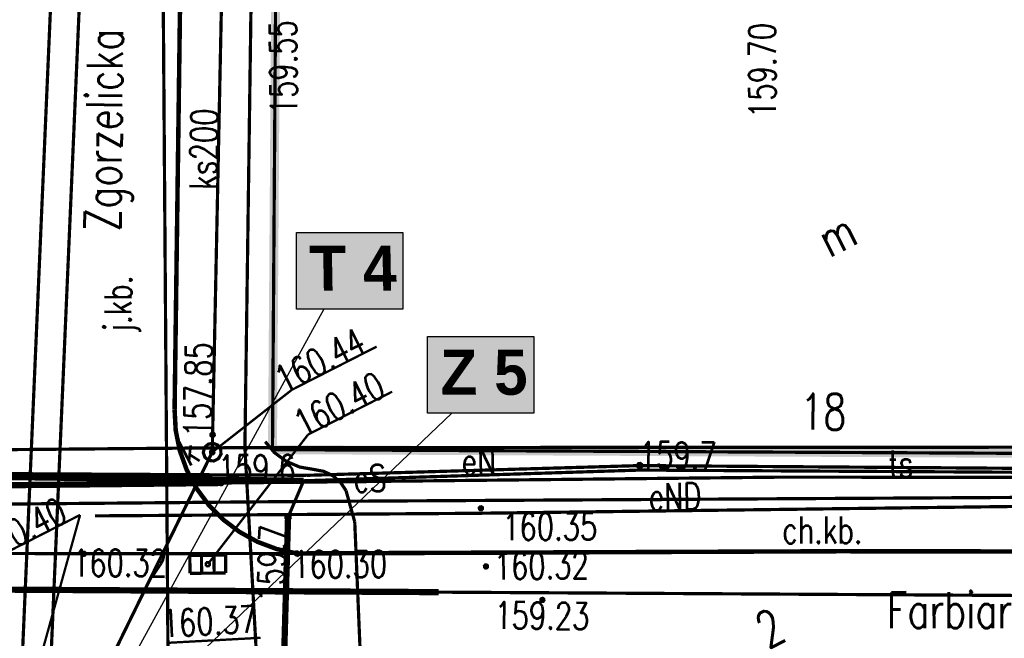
# Model space of a CAD drawing. Extents: x 0 to 7432618, y -40 to 5712028.
# Tile 137 of 165: x 7431554 to 7431582, y 5711662 to 5711679. Entities that reach past the tile are written whole.
import ezdxf
from ezdxf.enums import TextEntityAlignment as Align

# ---------------------------------------------------------------- set-up
doc = ezdxf.new("R2010")
doc.units = 0
doc.header["$MEASUREMENT"] = 0
doc.linetypes.add('0', pattern=[1.5, 1, -0.5])
doc.linetypes.add('2218', pattern=[1, 0.5, -0.5])
for name, color, linetype in [('Dzialki', 7, 'Continuous'), ('EADTD_T_0', 7, 'Continuous'), ('EGBB_E_T_0', 7, 'Continuous'), ('EGBB_L_0', 7, 'Continuous'), ('Numery_dzialek', 7, 'Continuous'), ('OTK_E_T_0', 7, 'Continuous'), ('OTK_E_T_1', 7, 'Continuous'), ('OTK_L_0', 7, 'Continuous'), ('OTK_L_1', 7, 'Continuous'), ('OTK_L_2', 7, 'Continuous'), ('OTR_T_0', 7, 'Continuous'), ('rysunek', 7, 'Continuous'), ('SUCP_L_0', 7, 'Continuous'), ('SUEP_E_T_0', 7, 'Continuous'), ('SUEP_L_0', 7, 'Continuous'), ('SUER_T_0', 7, 'Continuous'), ('SUGP_L_0', 7, 'Continuous'), ('SUK_E_T_4', 7, 'Continuous'), ('SUK_T_1', 7, 'Continuous'), ('SUK_T_3', 7, 'Continuous'), ('SUKP_E_T_0', 7, 'Continuous'), ('SUKP_L_0', 7, 'Continuous'), ('SUKR_T_0', 7, 'Continuous'), ('SUL_L_1', 7, 'Continuous'), ('SUTP_E_T_0', 7, 'Continuous'), ('SUTP_L_0', 7, 'Continuous'), ('SUTR_T_0', 7, 'Continuous'), ('Uzytki', 7, 'Continuous')]:
    doc.layers.add(name, color=color, linetype=linetype)
doc.layers.add('woda przyłącze', color=140, linetype='Continuous', lineweight=50)
doc.layers.add('woda sieć', color=150, linetype='Continuous', lineweight=70)
doc.styles.add('25', font='GOTHIC.TTF', dxfattribs={"oblique": 8, "height": 0.35})
doc.styles.add('STYL_ARIAL', font='simplex', dxfattribs={"width": 0.75, "oblique": 0.1})

msp = doc.modelspace()

# ---------------------------------------------------------------- hatches: boundary and pattern name
at = {"layer": 'woda sieć', "linetype": 'ByBlock'}
for points in [[(7431564.71779635, 5711673.0427003), (7431561.752552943, 5711673.0427003), (7431561.752552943, 5711670.903573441), (7431564.71779635, 5711670.903573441)], [(7431568.372169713, 5711670.140147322), (7431565.406926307, 5711670.140147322), (7431565.406926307, 5711668.001020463), (7431568.372169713, 5711668.001020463)]]:
    msp.add_hatch(color=256, dxfattribs=at).paths.add_polyline_path(points)

# ---------------------------------------------------------------- linework, layer by layer
at = {"layer": 'Dzialki', "color": 18, "true_color": 0x000000, "const_width": 0.09}
for points in [[(7431560.311485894, 5711667.03784219), (7431560.735552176, 5711697.724286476)], [(7431560.311485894, 5711667.03784219), (7431551.707412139, 5711666.963580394)], [(7431599.469548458, 5711667.057469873), (7431560.311485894, 5711667.03784219)], [(7431560.979459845, 5711655.043826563), (7431560.311485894, 5711667.03784219)]]:
    msp.add_lwpolyline(points, dxfattribs=at)
at = {"layer": 'EGBB_L_0', "color": 18, "true_color": 0x000000, "const_width": 0.25}
for points in [[(7431561.167156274, 5711679.280812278), (7431561.0811464, 5711666.981073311)], [(7431561.0811464, 5711666.981073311), (7431592.428431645, 5711666.825484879)]]:
    msp.add_lwpolyline(points, dxfattribs=at)
at = {"layer": 'OTK_L_0', "color": 18, "linetype": '0', "true_color": 0x000000, "const_width": 0.09}
for points in [[(7431558.349104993, 5711668.091816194), (7431558.503628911, 5711679.537470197)], [(7431561.760564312, 5711664.083731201), (7431561.199124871, 5711664.206302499), (7431560.661186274, 5711664.408524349), (7431560.158140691, 5711664.686100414), (7431559.700228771, 5711665.033249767), (7431559.297119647, 5711665.442890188), (7431558.957243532, 5711665.906185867), (7431558.687648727, 5711666.41370911), (7431558.494052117, 5711666.954680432), (7431558.380428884, 5711667.517994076), (7431558.349104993, 5711668.091816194)], [(7431576.903187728, 5711664.145018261), (7431561.760564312, 5711664.083731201)], [(7431595.387215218, 5711664.124337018), (7431576.903187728, 5711664.145018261)], [(7431550.66476783, 5711664.09788801), (7431555.816995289, 5711664.074389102)], [(7431555.816995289, 5711664.074389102), (7431561.760564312, 5711664.083731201)]]:
    msp.add_lwpolyline(points, dxfattribs=at)
at = {"layer": 'OTK_L_1', "color": 18, "true_color": 0x000000, "const_width": 0.125}
for points in [[(7431558.503628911, 5711679.537470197), (7431558.349104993, 5711668.091816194)], [(7431561.760564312, 5711664.083731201), (7431561.199124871, 5711664.206302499), (7431560.661186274, 5711664.408524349), (7431560.158140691, 5711664.686100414), (7431559.700228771, 5711665.033249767), (7431559.297119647, 5711665.442890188), (7431558.957243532, 5711665.906185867), (7431558.687648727, 5711666.41370911), (7431558.494052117, 5711666.954680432), (7431558.380428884, 5711667.517994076), (7431558.349104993, 5711668.091816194)], [(7431576.903187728, 5711664.145018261), (7431561.760564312, 5711664.083731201)], [(7431595.387215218, 5711664.124337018), (7431576.903187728, 5711664.145018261)]]:
    msp.add_lwpolyline(points, dxfattribs=at)
at = {"layer": 'OTK_L_2', "color": 18, "linetype": '0', "true_color": 0x000000, "const_width": 0.09}
for points in [[(7431558.503628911, 5711679.537470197), (7431558.349104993, 5711668.091816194)], [(7431561.0811464, 5711666.981073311), (7431561.167156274, 5711679.280812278)], [(7431561.760564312, 5711664.083731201), (7431561.199124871, 5711664.206302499), (7431560.661186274, 5711664.408524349), (7431560.158140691, 5711664.686100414), (7431559.700228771, 5711665.033249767), (7431559.297119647, 5711665.442890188), (7431558.957243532, 5711665.906185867), (7431558.687648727, 5711666.41370911), (7431558.494052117, 5711666.954680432), (7431558.380428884, 5711667.517994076), (7431558.349104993, 5711668.091816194)], [(7431592.428431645, 5711666.825484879), (7431561.0811464, 5711666.981073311)], [(7431562.333354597, 5711664.086022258), (7431576.903187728, 5711664.145018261)], [(7431576.903187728, 5711664.145018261), (7431595.387215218, 5711664.124337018)], [(7431561.760564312, 5711664.083731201), (7431562.333354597, 5711664.086022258)]]:
    msp.add_lwpolyline(points, dxfattribs=at)
at = {"layer": 'OTR_T_0', "color": 18, "true_color": 0x000000, "const_width": 0.09}
for points in [[(7431566.93867171, 5711665.364093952), (7431566.941347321, 5711665.32976727), (7431566.919005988, 5711665.303569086), (7431566.884679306, 5711665.300893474), (7431566.858481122, 5711665.323234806), (7431566.855805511, 5711665.35756149), (7431566.878146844, 5711665.383759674), (7431566.912473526, 5711665.386435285), (7431566.93867171, 5711665.364093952)], [(7431555.796565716, 5711664.114484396), (7431555.830892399, 5711664.117160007), (7431555.857090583, 5711664.094818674), (7431555.859766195, 5711664.060491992), (7431555.837424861, 5711664.034293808), (7431555.803098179, 5711664.031618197), (7431555.776899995, 5711664.053959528), (7431555.774224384, 5711664.088286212), (7431555.796565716, 5711664.114484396)], [(7431561.74013474, 5711664.123826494), (7431561.774461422, 5711664.126502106), (7431561.800659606, 5711664.104160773), (7431561.803335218, 5711664.069834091), (7431561.780993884, 5711664.043635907), (7431561.746667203, 5711664.040960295), (7431561.720469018, 5711664.063301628), (7431561.717793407, 5711664.09762831), (7431561.74013474, 5711664.123826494)], [(7431567.080683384, 5711663.741739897), (7431567.083358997, 5711663.707413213), (7431567.061017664, 5711663.681215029), (7431567.026690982, 5711663.678539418), (7431567.000492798, 5711663.700880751), (7431566.997817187, 5711663.735207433), (7431567.020158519, 5711663.761405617), (7431567.054485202, 5711663.764081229), (7431567.080683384, 5711663.741739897)], [(7431568.593264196, 5711662.826479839), (7431568.627590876, 5711662.829155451), (7431568.65378906, 5711662.806814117), (7431568.656464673, 5711662.772487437), (7431568.63412334, 5711662.746289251), (7431568.599796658, 5711662.74361364), (7431568.573598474, 5711662.765954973), (7431568.570922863, 5711662.800281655), (7431568.593264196, 5711662.826479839)]]:
    msp.add_lwpolyline(points, dxfattribs=at)
at = {"layer": 'rysunek', "linetype": 'ByBlock', "transparency": 33554676}
for points in [[(7431561.752552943, 5711673.0427003), (7431564.71779635, 5711673.0427003), (7431564.71779635, 5711670.903573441), (7431561.752552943, 5711670.903573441)], [(7431561.752552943, 5711673.0427003), (7431564.71779635, 5711673.0427003), (7431564.71779635, 5711670.903573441), (7431561.752552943, 5711670.903573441)], [(7431565.406926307, 5711670.140147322), (7431568.372169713, 5711670.140147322), (7431568.372169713, 5711668.001020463), (7431565.406926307, 5711668.001020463)], [(7431565.406926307, 5711670.140147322), (7431568.372169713, 5711670.140147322), (7431568.372169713, 5711668.001020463), (7431565.406926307, 5711668.001020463)]]:
    msp.add_lwpolyline(points, close=True, dxfattribs=at)
at = {"layer": 'rysunek', "linetype": 'ByBlock'}
for points in [[(7431562.518288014, 5711670.903573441), (7431555.854062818, 5711658.746794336)], [(7431556.38, 5711658.74), (7431566.083983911, 5711668.001020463)]]:
    msp.add_lwpolyline(points, dxfattribs=at)
at = {"layer": 'SUCP_L_0', "color": 6, "true_color": 0xed00ed, "const_width": 0.09}
msp.add_lwpolyline([(7431557.991788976, 5711685.115015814), (7431558.188949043, 5711657.965392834)], dxfattribs=at)
at = {"layer": 'SUEP_L_0', "color": 1, "true_color": 0xff0000, "const_width": 0.09}
for points in [[(7431562.239201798, 5711666.426359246), (7431561.839930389, 5711666.495421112), (7431561.467079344, 5711666.65426301), (7431561.1407481, 5711666.8944955), (7431560.878208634, 5711667.203145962)], [(7431561.950897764, 5711666.111112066), (7431571.349325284, 5711666.410545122)], [(7431571.330486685, 5711666.535625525), (7431562.030239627, 5711666.263771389)], [(7431562.239201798, 5711666.426359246), (7431562.514188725, 5711666.375003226), (7431562.766094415, 5711666.253525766), (7431562.977457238, 5711666.070425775), (7431563.133646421, 5711665.838338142)], [(7431586.380488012, 5711666.42626339), (7431571.330486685, 5711666.535625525)], [(7431571.349325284, 5711666.410545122), (7431586.376796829, 5711666.323373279)], [(7431561.950897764, 5711666.111112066), (7431550.089301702, 5711666.262567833)], [(7431562.030239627, 5711666.263771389), (7431550.222952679, 5711666.330666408)], [(7431561.515875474, 5711665.092605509), (7431561.950897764, 5711666.111112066)], [(7431563.133646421, 5711665.838338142), (7431563.377316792, 5711664.963624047)], [(7431566.73416457, 5711665.203776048), (7431588.64615062, 5711665.481926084)], [(7431556.130967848, 5711665.1322271), (7431566.73416457, 5711665.203776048)], [(7431561.24489154, 5711657.78286764), (7431561.515875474, 5711665.092605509)], [(7431563.377316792, 5711664.963624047), (7431563.524846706, 5711661.436127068)]]:
    msp.add_lwpolyline(points, dxfattribs=at)
at = {"layer": 'SUER_T_0', "color": 1, "true_color": 0xff0000, "const_width": 0.09}
for points in [[(7431571.302112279, 5711666.591313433), (7431571.349802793, 5711666.595074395), (7431571.386174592, 5711666.56399993), (7431571.389935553, 5711666.516309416), (7431571.358861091, 5711666.479937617), (7431571.311170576, 5711666.476176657), (7431571.274798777, 5711666.507251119), (7431571.271037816, 5711666.554941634), (7431571.302112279, 5711666.591313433)], [(7431561.487501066, 5711665.148293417), (7431561.535191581, 5711665.152054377), (7431561.571563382, 5711665.120979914), (7431561.575324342, 5711665.073289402), (7431561.544249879, 5711665.036917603), (7431561.496559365, 5711665.033156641), (7431561.460187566, 5711665.064231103), (7431561.456426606, 5711665.111921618), (7431561.487501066, 5711665.148293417)]]:
    msp.add_lwpolyline(points, dxfattribs=at)
at = {"layer": 'SUGP_L_0', "color": 56, "true_color": 0x808000, "const_width": 0.09}
for points in [[(7431550.015410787, 5711663.094301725), (7431565.717101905, 5711663.00375087)], [(7431565.717101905, 5711663.00375087), (7431589.743832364, 5711662.865039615)]]:
    msp.add_lwpolyline(points, dxfattribs=at)
at = {"layer": 'SUK_T_1', "color": 36, "true_color": 0x803300, "const_width": 0.09}
for points in [[(7431558.774442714, 5711664.02944334), (7431559.774430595, 5711664.036721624)], [(7431558.778103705, 5711663.529516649), (7431558.774442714, 5711664.02944334)], [(7431559.099468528, 5711664.031866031), (7431559.10308582, 5711663.531804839)], [(7431559.449448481, 5711664.034433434), (7431559.453065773, 5711663.534372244)], [(7431559.774430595, 5711664.036721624), (7431559.778091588, 5711663.536794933)], [(7431559.778091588, 5711663.536794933), (7431558.778103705, 5711663.529516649)]]:
    msp.add_lwpolyline(points, dxfattribs=at)
at = {"layer": 'SUK_T_3', "color": 36, "true_color": 0x803300, "const_width": 0.09}
msp.add_lwpolyline([(7431559.286615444, 5711667.132924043), (7431559.425102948, 5711667.158930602), (7431559.555558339, 5711667.105985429), (7431559.636799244, 5711666.990815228), (7431559.642742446, 5711666.850073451), (7431559.571752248, 5711666.728380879), (7431559.44629853, 5711666.664459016), (7431559.30612018, 5711666.678555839), (7431559.195751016, 5711666.766089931), (7431559.150328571, 5711666.899510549), (7431559.184174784, 5711667.036171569), (7431559.286615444, 5711667.132924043)], dxfattribs=at)
at = {"layer": 'SUKP_L_0', "color": 36, "true_color": 0x803300, "const_width": 0.09}
for points in [[(7431554.078855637, 5711660.727389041), (7431555.357888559, 5711690.176184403)], [(7431556.157318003, 5711690.145133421), (7431554.878134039, 5711660.692669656)], [(7431559.700660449, 5711681.518870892), (7431559.400113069, 5711666.910172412)], [(7431559.400113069, 5711666.910172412), (7431556.660825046, 5711661.316935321)]]:
    msp.add_lwpolyline(points, dxfattribs=at)
at = {"layer": 'SUKR_T_0', "color": 36, "true_color": 0x803300, "const_width": 0.065}
for points in [[(7431561.619870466, 5711668.648934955), (7431563.98994782, 5711669.856549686)], [(7431559.400113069, 5711666.910172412), (7431561.619870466, 5711668.648934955)], [(7431562.076507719, 5711667.40338737), (7431564.422349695, 5711668.598653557)], [(7431559.381731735, 5711667.452205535), (7431559.429422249, 5711667.455966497), (7431559.465794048, 5711667.424892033), (7431559.469555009, 5711667.37720152), (7431559.438480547, 5711667.340829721), (7431559.390790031, 5711667.337068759), (7431559.354418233, 5711667.368143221), (7431559.350657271, 5711667.415833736), (7431559.381731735, 5711667.452205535)], [(7431559.276267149, 5711663.783119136), (7431562.076507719, 5711667.40338737)], [(7431559.371738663, 5711666.96586032), (7431559.419429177, 5711666.96962128), (7431559.455800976, 5711666.938546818), (7431559.459561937, 5711666.890856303), (7431559.428487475, 5711666.854484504), (7431559.38079696, 5711666.850723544), (7431559.34442516, 5711666.881798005), (7431559.340664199, 5711666.929488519), (7431559.371738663, 5711666.96586032)], [(7431553.365878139, 5711663.962847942), (7431555.711809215, 5711665.15815953)], [(7431554.478494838, 5711660.710029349), (7431555.711809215, 5711665.15815953)], [(7431559.247892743, 5711663.838807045), (7431559.295583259, 5711663.842568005), (7431559.331955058, 5711663.811493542), (7431559.335716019, 5711663.763803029), (7431559.304641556, 5711663.727431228), (7431559.256951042, 5711663.723670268), (7431559.220579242, 5711663.754744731), (7431559.216818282, 5711663.802435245), (7431559.247892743, 5711663.838807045)], [(7431558.145704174, 5711661.588225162), (7431560.747534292, 5711661.729532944)]]:
    msp.add_lwpolyline(points, dxfattribs=at)
at = {"layer": 'SUL_L_1', "color": 18, "true_color": 0x000000, "const_width": 0.175}
for points in [[(7431550.089301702, 5711666.262567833), (7431561.950897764, 5711666.111112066)], [(7431550.652898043, 5711665.956023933), (7431559.652171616, 5711666.04983324)], [(7431561.515875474, 5711665.092605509), (7431561.276078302, 5711656.620315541)], [(7431565.717101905, 5711663.00375087), (7431550.015410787, 5711663.094301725)]]:
    msp.add_lwpolyline(points, dxfattribs=at)
at = {"layer": 'SUTP_L_0', "color": 30, "true_color": 0xff9100, "const_width": 0.09}
for points in [[(7431575.344105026, 5711666.21368018), (7431559.652171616, 5711666.04983324)], [(7431589.642516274, 5711666.196107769), (7431575.344105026, 5711666.21368018)], [(7431559.652171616, 5711666.04983324), (7431550.652898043, 5711665.956023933)], [(7431561.785340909, 5711665.532933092), (7431550.869273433, 5711665.436647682)], [(7431588.027451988, 5711665.682953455), (7431561.785340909, 5711665.532933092)]]:
    msp.add_lwpolyline(points, dxfattribs=at)
at = {"layer": 'SUTR_T_0', "color": 30, "true_color": 0xff9100, "const_width": 0.065}
msp.add_lwpolyline([(7431559.623797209, 5711666.105521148), (7431559.671487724, 5711666.10928211), (7431559.707859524, 5711666.078207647), (7431559.711620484, 5711666.030517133), (7431559.680546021, 5711665.994145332), (7431559.632855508, 5711665.990384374), (7431559.596483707, 5711666.021458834), (7431559.592722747, 5711666.069149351), (7431559.623797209, 5711666.105521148)], dxfattribs=at)
at = {"layer": 'Uzytki', "color": 96, "linetype": '2218', "true_color": 0x008000, "const_width": 0.09}
for points in [[(7431560.735104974, 5711697.724283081), (7431560.311485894, 5711667.03784219)], [(7431560.311485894, 5711667.03784219), (7431551.707412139, 5711666.963580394)], [(7431560.311485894, 5711667.03784219), (7431599.469548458, 5711667.057469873)], [(7431560.979459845, 5711655.043826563), (7431560.311485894, 5711667.03784219)]]:
    msp.add_lwpolyline(points, dxfattribs=at)

# ---------------------------------------------------------------- texts
at = {"layer": 'Dzialki', "color": 18, "true_color": 0x000000, "style": 'STYL_ARIAL'}
for s, rotation, width, p in [('Zgorzelicka', 89.2083, 0.7500000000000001, (7431557.174903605, 5711675.886959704)), ('Farbiarska', 0.08879999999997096, 0.75, (7431580.831924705, 5711661.701948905))]:
    msp.add_text(s, height=1, rotation=rotation, dxfattribs=dict(at, width=width)).set_placement(p, align=Align.BOTTOM_CENTER)
at = {"layer": 'EADTD_T_0', "color": 18, "true_color": 0x000000, "style": 'STYL_ARIAL', "width": 0.7500000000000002}
msp.add_text('18', height=0.9999999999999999, rotation=359.7155999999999, dxfattribs=at).set_placement((7431576.451664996, 5711667.238276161), align=Align.BOTTOM_CENTER)
at = {"layer": 'EGBB_E_T_0', "color": 18, "true_color": 0x000000, "style": 'STYL_ARIAL', "width": 0.75}
msp.add_text('m', height=1, rotation=27, dxfattribs=at).set_placement((7431576.828688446, 5711672.986567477), align=Align.MIDDLE_CENTER)
at = {"layer": 'Numery_dzialek', "color": 18, "true_color": 0x000000, "style": 'STYL_ARIAL', "width": 0.75}
msp.add_text('2', height=1, rotation=27, dxfattribs=at).set_placement((7431574.452053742, 5711662.297790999), align=Align.TOP_LEFT)
at = {"layer": 'OTK_E_T_0', "color": 18, "true_color": 0x000000, "style": 'STYL_ARIAL', "width": 0.7500000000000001}
msp.add_text('j.kb.', height=0.7499999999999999, rotation=88.9908, dxfattribs=at).set_placement((7431556.767764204, 5711671.048232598), align=Align.MIDDLE_CENTER)
at = {"layer": 'OTK_E_T_1', "color": 18, "true_color": 0x000000, "style": 'STYL_ARIAL', "width": 0.7500000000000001}
msp.add_text('ch.kb.', height=0.7499999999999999, rotation=359.9359000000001, dxfattribs=at).set_placement((7431576.428782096, 5711664.738419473), align=Align.MIDDLE_CENTER)
at = {"layer": 'OTR_T_0', "color": 18, "true_color": 0x000000, "style": 'STYL_ARIAL', "width": 0.75}
msp.add_text('160.35', height=0.75, rotation=0.231900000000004, dxfattribs=at).set_placement((7431570.14456897, 5711665.21106129), align=Align.TOP_RIGHT)
at = {"layer": 'OTR_T_0', "color": 18, "true_color": 0x000000, "style": 'STYL_ARIAL'}
for s, height, rotation, width, p in [('160.32', 0.75, 359.9884, 0.7500000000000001, (7431555.48702465, 5711664.19312725)), ('160.30', 0.7500000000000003, 0.1272999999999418, 0.7499999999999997, (7431561.629166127, 5711664.154826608)), ('160.32', 0.75, 0.7372000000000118, 0.75, (7431567.253029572, 5711664.103065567))]:
    msp.add_text(s, height=height, rotation=rotation, dxfattribs=dict(at, width=width)).set_placement(p, align=Align.TOP_LEFT)
at = {"layer": 'OTR_T_0', "color": 18, "true_color": 0x000000, "style": 'STYL_ARIAL', "width": 0.7499999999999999}
msp.add_text('159.23', height=0.7500000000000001, rotation=359.3831000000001, dxfattribs=at).set_placement((7431567.275292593, 5711662.360437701), align=Align.MIDDLE_LEFT)
at = {"layer": 'SUEP_E_T_0', "color": 1, "true_color": 0xff0000, "style": 'STYL_ARIAL'}
for s, height, rotation, width, p in [('eN', 0.7499999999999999, 1.824799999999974, 0.7500000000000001, (7431566.837740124, 5711666.665069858)), ('eS', 0.7500000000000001, 1.674299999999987, 0.75, (7431563.796223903, 5711666.178519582)), ('eND', 0.75, 0.7273000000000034, 0.75, (7431572.313883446, 5711665.6767685))]:
    msp.add_text(s, height=height, rotation=rotation, dxfattribs=dict(at, width=width)).set_placement(p, align=Align.MIDDLE_CENTER)
at = {"layer": 'SUER_T_0', "color": 1, "true_color": 0xff0000, "style": 'STYL_ARIAL', "width": 0.75}
msp.add_text('159.7', height=0.75, rotation=359.5837, dxfattribs=at).set_placement((7431571.307169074, 5711666.826548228), align=Align.MIDDLE_LEFT)
msp.add_text('159.7', height=0.75, rotation=87.8769, dxfattribs=at).set_placement((7431561.101540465, 5711664.883735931), align=Align.MIDDLE_RIGHT)
at = {"layer": 'SUK_E_T_4', "color": 36, "true_color": 0x803300, "style": 'STYL_ARIAL', "width": 0.75}
msp.add_text('k', height=0.75, rotation=27, dxfattribs=at).set_placement((7431558.382053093, 5711667.168543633), align=Align.TOP_LEFT)
at = {"layer": 'SUKP_E_T_0', "color": 36, "true_color": 0x803300, "style": 'STYL_ARIAL', "width": 0.75}
msp.add_text('ks200', height=0.75, rotation=88.8214, dxfattribs=at).set_placement((7431559.162877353, 5711675.367570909), align=Align.MIDDLE_CENTER)
at = {"layer": 'SUKR_T_0', "color": 36, "true_color": 0x803300, "style": 'STYL_ARIAL'}
for s, height, rotation, width, p in [('159.55', 0.7500000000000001, 90.65570000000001, 0.7499999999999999, (7431561.369545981, 5711678.965980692)), ('159.70', 0.75, 90.2779, 0.75, (7431574.747566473, 5711678.88931931))]:
    msp.add_text(s, height=height, rotation=rotation, dxfattribs=dict(at, width=width)).set_placement(p, align=Align.MIDDLE_RIGHT)
for s, height, rotation, width, p in [('160.44', 0.75, 27, 0.75, (7431561.496947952, 5711668.339952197)), ('160.40', 0.75, 27, 0.75, (7431562.032328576, 5711667.107927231)), ('160.37', 0.7500000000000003, 3.108900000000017, 0.7499999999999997, (7431558.021674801, 5711661.519305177))]:
    msp.add_text(s, height=height, rotation=rotation, dxfattribs=dict(at, width=width)).set_placement(p, align=Align.BOTTOM_LEFT)
at = {"layer": 'SUKR_T_0', "color": 36, "true_color": 0x803300, "style": 'STYL_ARIAL', "width": 0.75}
msp.add_text('157.85', height=0.75, rotation=88.8214, dxfattribs=at).set_placement((7431558.97687735, 5711667.33177988), align=Align.MIDDLE_LEFT)
msp.add_text('160.40', height=0.75, rotation=27, dxfattribs=at).set_placement((7431555.517517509, 5711664.806864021), align=Align.BOTTOM_RIGHT)
at = {"layer": 'SUTP_E_T_0', "color": 30, "true_color": 0xff9100, "style": 'STYL_ARIAL', "width": 0.75}
msp.add_text('ts', height=0.75, rotation=359.9296, dxfattribs=at).set_placement((7431578.615882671, 5711666.584447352), align=Align.MIDDLE_CENTER)
at = {"layer": 'SUTR_T_0', "color": 30, "true_color": 0xff9100, "style": 'STYL_ARIAL', "width": 0.7500000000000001}
msp.add_text('159.6', height=0.7499999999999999, rotation=0.2550999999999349, dxfattribs=at).set_placement((7431559.556725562, 5711666.451478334), align=Align.MIDDLE_LEFT)
at = {"layer": 'woda przyłącze', "color": 0, "char_height": 1.26, "attachment_point": 1, "style": '25'}
for s, insert in [('\\fCentury Gothic|b1|i0;\\Q-1;T 4', (7431562.122813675, 5711672.67444292)), ('\\fCentury Gothic|b1|i0;\\Q-1;Z 5', (7431565.777187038, 5711669.771889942))]:
    msp.add_mtext_dynamic_manual_height_columns(s, width=15.63872565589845, gutter_width=5, heights=[0], dxfattribs=dict(at, insert=insert))

doc.saveas('drawing.dxf')
